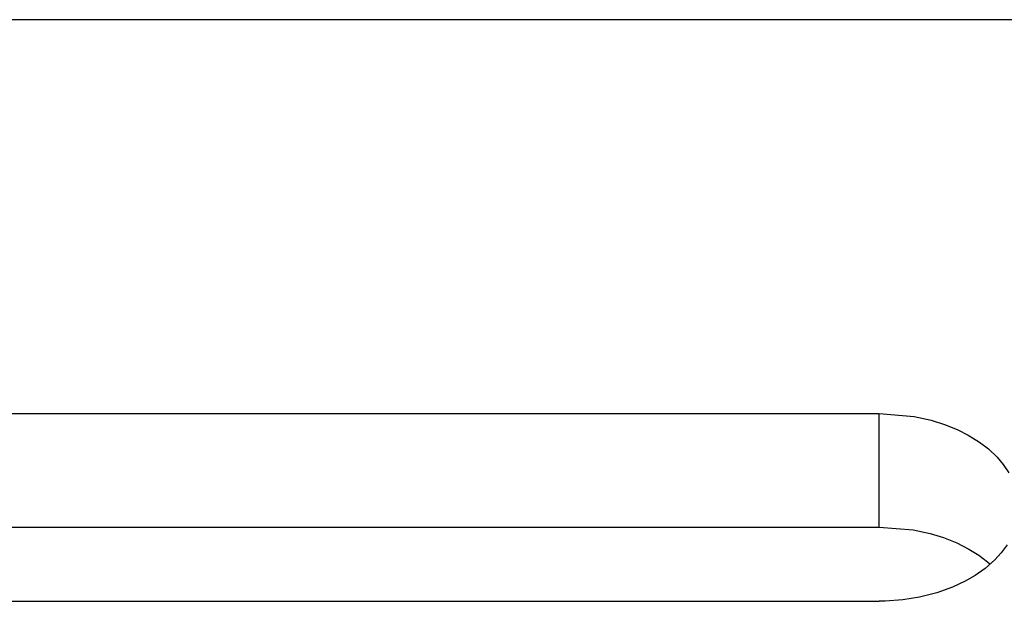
# Model space of a CAD drawing. Extents: x 44 to 247, y 49 to 160.
# Tile 48 of 49: x 186 to 203, y 129 to 140. Entities that reach past the tile are written whole.
import ezdxf

# ---------------------------------------------------------------- set-up
doc = ezdxf.new("R2010")
doc.units = 0
doc.header["$MEASUREMENT"] = 0
doc.layers.add('MAIN', color=7, linetype='CONTINUOUS')

msp = doc.modelspace()

# ---------------------------------------------------------------- linework, layer by layer
at = {"layer": 'MAIN', "color": 0, "linetype": 'Continuous', "ltscale": 5}
msp.add_line((215.38, 139.573), (147.43, 139.573), dxfattribs=at)
at = {"layer": 'MAIN', "color": 0, "linetype": 'Continuous'}
for p, q in [((175.93, 132.511), (200.93, 132.511)), ((200.93, 130.471), (200.93, 132.511)), ((175.93, 130.471), (200.93, 130.471)), ((175.93, 129.139), (200.93, 129.139))]:
    msp.add_line(p, q, dxfattribs=at)
for points in [[(200.93, 132.511), (201.556, 132.457), (201.859, 132.39), (202.12, 132.307), (202.342, 132.216), (202.528, 132.121), (202.73, 131.994), (202.887, 131.873), (203.045, 131.724), (203.155, 131.593), (203.256, 131.443)], [(200.93, 130.471), (201.539, 130.421), (201.846, 130.354), (202.083, 130.281), (202.322, 130.186), (202.54, 130.075), (202.716, 129.965), (202.873, 129.846), (202.921, 129.805)], [(203.223, 130.153), (203.118, 130.01), (203.001, 129.881), (202.829, 129.728), (202.65, 129.602), (202.473, 129.499), (202.244, 129.391), (201.964, 129.29), (201.654, 129.211), (201.355, 129.164), (201.037, 129.141), (200.93, 129.139)]]:
    msp.add_lwpolyline(points, dxfattribs=at)

doc.saveas('drawing.dxf')
